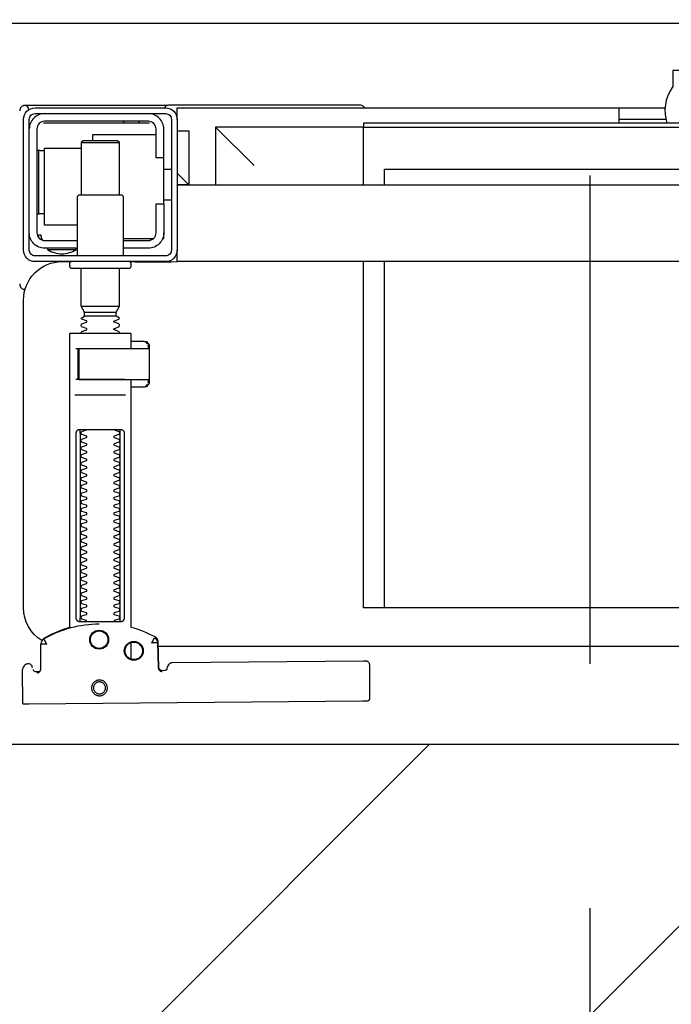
# Model space of a CAD drawing. Header units: millimetres. Extents: x 42924 to 92944, y -369470 to -179866.
# Tile 190 of 256: x 60855 to 60872, y -184030 to -184004. Entities that reach past the tile are written whole.
import ezdxf

# ---------------------------------------------------------------- set-up
doc = ezdxf.new("R2010")
doc.units = ezdxf.units.MM
doc.linetypes.add('HIDDEN', pattern=[9.525, 6.35, -3.175])
doc.layers.get('0').update_dxf_attribs({"color": 8})
for name, color, linetype in [('!! 0_Istn-cienka', 8, 'Continuous'), ('!! 1_hatch projektowane ściany', 8, 'Continuous'), ('!! 1_PROJ Sciany', 8, 'Continuous'), ('!! 1_zabudowa GK', 8, 'Continuous')]:
    doc.layers.add(name, color=color, linetype=linetype)
doc.layers.add('!!_@ wypos sanit nd', color=8, linetype='Continuous', plot=False)
doc.layers.add('E_SAP_ZASIĘG', color=150, linetype='Continuous', plot=False)

# ---------------------------------------------------------------- blocks, each defined once
blk = doc.blocks.new('A$C4ebe9e89')
for points in [[(0.19864, 0.1647), (0.11173, 0.16387)], [(0.20013, 0.1647), (0.20026, 0.15571)], [(0.1651, 0.14871), (0.16492, 0.1553), (0.1649, 0.15547), (0.16485, 0.15563), (0.16478, 0.15579), (0.16468, 0.15592), (0.16455, 0.15604), (0.16441, 0.15614), (0.16425, 0.15621), (0.16409, 0.15626), (0.16391, 0.15627)], [(0.19757, 0.15573), (0.19749, 0.15586), (0.19739, 0.15598), (0.19727, 0.15608), (0.19713, 0.15617), (0.19698, 0.15623), (0.19683, 0.15626), (0.19667, 0.15627), (0.19577, 0.15626)], [(0.16386, 0.15607), (0.16409, 0.15602), (0.16425, 0.15596), (0.1644, 0.15586), (0.16453, 0.15574), (0.16463, 0.1556), (0.16471, 0.15544), (0.16476, 0.15527), (0.16478, 0.1551), (0.16496, 0.14854), (0.16497, 0.14842), (0.16498, 0.14832), (0.16501, 0.14822), (0.16503, 0.14812), (0.16507, 0.14802), (0.16511, 0.14793), (0.16516, 0.14784), (0.16521, 0.14775), (0.16528, 0.14767), (0.16535, 0.14758), (0.16542, 0.14751), (0.1655, 0.14744), (0.16558, 0.14737), (0.16567, 0.14731), (0.16576, 0.14726), (0.16651, 0.14688), (0.16727, 0.14651), (0.16803, 0.14617), (0.16881, 0.14585), (0.1696, 0.14555), (0.17039, 0.14527), (0.17119, 0.14502), (0.172, 0.14478), (0.172, 0.08032)], [(0.172, 0.15305), (0.172, 0.14874)], [(0.16493, 0.14968), (-0.16477, 0.14968)], [(0.17483, 0.14232), (0.17483, 0.09432)], [(0.18523, 0.09432), (0.18523, 0.14232)], [(-0.11847, 0.04968), (-0.11847, 0.13968), (0.11153, 0.13968), (0.11153, 0.04968)], [(0.10602, 0.13968), (0.10602, 0.04968)], [(0.16811, 0.08203), (0.16776, 0.08162), (0.16776, 0.08196), (0.16779, 0.08207), (0.16786, 0.08214), (0.16797, 0.08218), (0.1681, 0.08219), (0.16822, 0.08219), (0.16842, 0.08221), (0.16887, 0.08232), (0.172, 0.08232)], [(0.16848, 0.08224), (0.16856, 0.0823), (0.16876, 0.08232)], [(0.18662, 0.08432), (0.17345, 0.08432)], [(0.16732, 0.08028), (0.16732, 0.08144), (0.16736, 0.08156), (0.16746, 0.08164), (0.16767, 0.08169)], [(0.16751, 0.08053), (0.16754, 0.08079), (0.16766, 0.08132)], [(0.17371, 0.08032), (0.18481, 0.08032), (0.18637, 0.08032)], [(0.16767, 0.07094), (0.16756, 0.07096), (0.16746, 0.07099), (0.16737, 0.07106), (0.16732, 0.0712), (0.16732, 0.07235)], [(0.16766, 0.07131), (0.16754, 0.07185), (0.16751, 0.0721)], [(0.18558, 0.07232), (0.18637, 0.07232)], [(0.172, 0.07032), (0.16887, 0.07032), (0.16842, 0.07042), (0.16831, 0.07044), (0.1682, 0.07044), (0.16806, 0.07045), (0.16795, 0.07046), (0.16783, 0.07052), (0.16776, 0.07067), (0.16776, 0.07101), (0.16811, 0.07061)], [(0.16876, 0.07032), (0.16866, 0.07032), (0.16848, 0.0704)], [(0.1759, 0.06388), (0.1841, 0.06388)], [(0.1841, 0.06282), (0.1759, 0.06282)], [(0.185, 0.06126), (0.175, 0.06126)], [(0.19963, 0.05696), (0.19976, 0.05695), (0.19988, 0.05692), (0.20001, 0.05688)], [(-0.16, 0.04668), (-0.16, 0.04968), (0.16, 0.04968), (0.16, 0.04668)], [(0.16, 0.03368), (0.16, 0.04568)], [(0.174, 0.04368), (0.16618, 0.04368)], [(0.167, 0.04412), (0.16693, 0.04403), (0.16687, 0.04393), (0.16681, 0.04381), (0.16675, 0.04368)], [(0.19499, 0.04412), (0.19506, 0.04404), (0.19512, 0.04395), (0.19517, 0.04385), (0.19521, 0.04376), (0.19525, 0.04365), (0.19528, 0.04355), (0.19531, 0.04344), (0.19533, 0.04333), (0.19535, 0.04322), (0.19537, 0.04311), (0.19538, 0.04301), (0.19539, 0.04291), (0.19538, 0.04281), (0.19547, 0.04278), (0.19557, 0.04278), (0.19568, 0.04278), (0.19578, 0.04278), (0.19589, 0.04278), (0.19613, 0.04278), (0.19616, 0.04288), (0.19615, 0.04299), (0.19613, 0.04311), (0.19609, 0.04324), (0.19605, 0.04336), (0.19594, 0.04357)], [(0.1635, 0.03468), (0.1635, 0.04218)], [(0.186, 0.04018), (0.1945, 0.04018), (0.1945, 0.02018), (0.185, 0.02018)], [(0.19591, 0.03729), (0.19602, 0.03729), (0.19616, 0.03729), (0.19632, 0.03729), (0.1965, 0.03729)], [(0.1615, 0.03368), (0.1635, 0.03368)], [(0.175, 0.03238), (0.175, 0.01872), (0.1755, 0.01822), (0.1845, 0.01822), (0.185, 0.01872), (0.185, 0.03238)], [(0.16, 0.02668), (0.157, 0.02968), (0.16, 0.02968), (-0.16, 0.02968), (-0.157, 0.02968), (-0.16, 0.02668)], [(0.10602, 0.02968), (0.10602, 0.0256), (-0.11847, 0.0256)], [(0.11153, 0.02968), (0.11153, 0.01468), (0.15, 0.01468)], [(0.14, 0.02468), (0.15, 0.01468), (0.15, 0.02968)], [(0.16, 0.01568), (0.157, 0.01568), (0.157, 0.02968)], [(0.1615, 0.02568), (0.1635, 0.02568)], [(0.1965, 0.02067), (0.19632, 0.02067), (0.19616, 0.02067), (0.19602, 0.02067), (0.19591, 0.02067)], [(0.1655, 0.01668), (0.182, 0.01668), (0.182, 0.01822)], [(0.185, 0.01872), (0.175, 0.01872)], [(0.045, 0.01368), (0.045, 0.00968)], [(0.16722, 0.01368), (0.19467, 0.01368), (0.19478, 0.01368)], [(0.17, 0.01318), (0.17, 0.01368)], [(0.174, 0.01318), (0.174, 0.01368)], [(0.03283, 0.01268), (0.045, 0.01268)], [(0.16, 0.01268), (0.16, 0.00968), (0.03305, 0.00968)]]:
    blk.add_lwpolyline(points)
for points in [[(0.16424, 0.15596), (0.16327, 0.15595), (0.16304, 0.15592), (0.16283, 0.15584), (0.16262, 0.15571), (0.16265, 0.15575), (0.16259, 0.15555), (0.16257, 0.15535, -0.157432), (0.16238, 0.15476), (0.1621, 0.15436, -0.241147), (0.16129, 0.15393), (0.1115, 0.15346), (0.11134, 0.15345), (0.11119, 0.15345), (0.11107, 0.15345), (0.11094, 0.15346), (0.11078, 0.15348), (0.11062, 0.15353), (0.11047, 0.15361), (0.11033, 0.15371), (0.11022, 0.15383), (0.11012, 0.15397), (0.11005, 0.15412), (0.11001, 0.15428), (0.11, 0.15445), (0.10995, 0.16345), (0.11023, 0.16384)], [(0.19647, 0.15658), (0.19626, 0.15656), (0.19605, 0.15648), (0.19585, 0.15635), (0.19566, 0.15614, 0.132231), (0.19551, 0.15564), (0.19546, 0.14909)], [(0.19768, 0.15528, 0.415336), (0.19869, 0.15429)], [(0.19885, 0.1543), (0.19898, 0.1543), (0.19913, 0.15431), (0.19927, 0.15434), (0.19941, 0.1544), (0.19953, 0.15447), (0.19965, 0.15456), (0.19975, 0.15466), (0.20007, 0.15512, 0.158481), (0.20026, 0.15571)], [(0.18031, 0.14393, 0.125713), (0.19466, 0.14774, 0.121439), (0.19519, 0.14823, -0.262119), (0.2, 0.13968), (0.2, 0.05968, -0.414214), (0.19, 0.04968), (0.18752, 0.04968, 0.405519), (0.188, 0.05018), (0.188, 0.05088, 0.414214), (0.1875, 0.05138), (0.1725, 0.05138, 0.414214), (0.172, 0.05088), (0.172, 0.05018, 0.405519), (0.17249, 0.04968, 0.001664), (0.15993, 0.04968)], [(0.172, 0.07232), (0.172, 0.06852, 0.414214), (0.1722, 0.06832), (0.18462, 0.06832), (0.1878, 0.06832, 0.414214), (0.188, 0.06852), (0.188, 0.14485), (0.18885, 0.1451), (0.18969, 0.14537), (0.19052, 0.14568), (0.19134, 0.146), (0.19215, 0.14635), (0.19295, 0.14672), (0.19374, 0.14712), (0.19456, 0.14756), (0.19465, 0.14762), (0.19473, 0.14768), (0.19481, 0.14775), (0.19488, 0.14782), (0.19495, 0.1479), (0.19502, 0.14799)], [(0.17647, 0.09332, 0.182836), (0.17637, 0.09341), (0.17515, 0.09381, 0.050055), (0.175, 0.09408), (0.175, 0.09436, 0.050055), (0.17515, 0.09462), (0.17637, 0.09503, 0.719897), (0.17637, 0.09541), (0.17515, 0.09581, 0.050055), (0.175, 0.09608), (0.175, 0.09636, 0.050055), (0.17515, 0.09662), (0.17637, 0.09703, 0.719897), (0.17637, 0.09741), (0.17515, 0.09781, 0.050055), (0.175, 0.09808), (0.175, 0.09836, 0.050055), (0.17515, 0.09862), (0.17637, 0.09903, 0.719897), (0.17637, 0.09941), (0.17515, 0.09981, 0.050055), (0.175, 0.10008), (0.175, 0.10036, 0.050055), (0.17515, 0.10062), (0.17637, 0.10103, 0.719897), (0.17637, 0.10141), (0.17515, 0.10181, 0.050055), (0.175, 0.10208), (0.175, 0.10236, 0.050055), (0.17515, 0.10262), (0.17637, 0.10303, 0.719897), (0.17637, 0.10341), (0.17515, 0.10381, 0.050055), (0.175, 0.10408), (0.175, 0.10436, 0.050055), (0.17515, 0.10462), (0.17637, 0.10503, 0.719897), (0.17637, 0.10541), (0.17515, 0.10581, 0.050055), (0.175, 0.10608), (0.175, 0.10636, 0.050055), (0.17515, 0.10662), (0.17637, 0.10703, 0.719897), (0.17637, 0.10741), (0.17515, 0.10781, 0.050055), (0.175, 0.10808), (0.175, 0.10836, 0.050055), (0.17515, 0.10862), (0.17637, 0.10903, 0.719897), (0.17637, 0.10941), (0.17515, 0.10981, 0.050055), (0.175, 0.11008), (0.175, 0.11036, 0.050055), (0.17515, 0.11062), (0.17637, 0.11103, 0.719897), (0.17637, 0.11141), (0.17515, 0.11181, 0.050055), (0.175, 0.11208), (0.175, 0.11236, 0.050055), (0.17515, 0.11262), (0.17637, 0.11303, 0.719897), (0.17637, 0.11341), (0.17515, 0.11381, 0.050055), (0.175, 0.11408), (0.175, 0.11436, 0.050055), (0.17515, 0.11462), (0.17637, 0.11503, 0.719897), (0.17637, 0.11541), (0.17515, 0.11581, 0.050055), (0.175, 0.11608), (0.175, 0.11636, 0.050055), (0.17515, 0.11662), (0.17637, 0.11703, 0.719897), (0.17637, 0.11741), (0.17515, 0.11781, 0.050055), (0.175, 0.11808), (0.175, 0.11836, 0.050055), (0.17515, 0.11862), (0.17637, 0.11903, 0.719897), (0.17637, 0.11941), (0.17515, 0.11981, 0.050055), (0.175, 0.12008), (0.175, 0.12036, 0.050055), (0.17515, 0.12062), (0.17637, 0.12103, 0.719897), (0.17637, 0.12141), (0.17515, 0.12181, 0.050055), (0.175, 0.12208), (0.175, 0.12236, 0.050055), (0.17515, 0.12262), (0.17637, 0.12303, 0.719897), (0.17637, 0.12341), (0.17515, 0.12381, 0.050055), (0.175, 0.12408), (0.175, 0.12436, 0.050055), (0.17515, 0.12462), (0.17637, 0.12503, 0.719897), (0.17637, 0.12541), (0.17515, 0.12581, 0.050055), (0.175, 0.12608), (0.175, 0.12636, 0.050055), (0.17515, 0.12662), (0.17637, 0.12703, 0.719897), (0.17637, 0.12741), (0.17515, 0.12781, 0.050055), (0.175, 0.12808), (0.175, 0.12836, 0.050055), (0.17515, 0.12862), (0.17637, 0.12903, 0.719897), (0.17637, 0.12941), (0.17515, 0.12981, 0.050055), (0.175, 0.13008), (0.175, 0.13036, 0.050055), (0.17515, 0.13062), (0.17637, 0.13103, 0.719897), (0.17637, 0.13141), (0.17515, 0.13181, 0.050055), (0.175, 0.13208), (0.175, 0.13236, 0.050055), (0.17515, 0.13262), (0.17637, 0.13303, 0.719897), (0.17637, 0.13341), (0.17515, 0.13381, 0.050055), (0.175, 0.13408), (0.175, 0.13436, 0.050055), (0.17515, 0.13462), (0.17637, 0.13503, 0.719897), (0.17637, 0.13541), (0.17515, 0.13581, 0.050055), (0.175, 0.13608), (0.175, 0.13636, 0.050055), (0.17515, 0.13662), (0.17637, 0.13703, 0.719897), (0.17637, 0.13741), (0.17515, 0.13781, 0.050055), (0.175, 0.13808), (0.175, 0.13836, 0.050055), (0.17515, 0.13862), (0.17637, 0.13903, 0.719897), (0.17637, 0.13941), (0.17515, 0.13981, 0.050055), (0.175, 0.14008), (0.175, 0.14036, 0.050055), (0.17515, 0.14062), (0.17637, 0.14103, 0.719897), (0.17637, 0.14141), (0.17515, 0.14181, 0.050055), (0.175, 0.14208), (0.175, 0.14236, 0.050055), (0.17515, 0.14262), (0.17637, 0.14303, 0.474594), (0.17647, 0.14332)], [(0.18353, 0.14332, 0.474594), (0.18364, 0.14303), (0.18486, 0.14262, 0.050055), (0.185, 0.14236), (0.185, 0.14208, 0.050055), (0.18486, 0.14181), (0.18364, 0.14141, 0.719897), (0.18364, 0.14103), (0.18486, 0.14062, 0.050055), (0.185, 0.14036), (0.185, 0.14008, 0.050055), (0.18486, 0.13981), (0.18364, 0.13941, 0.719897), (0.18364, 0.13903), (0.18486, 0.13862, 0.050055), (0.185, 0.13836), (0.185, 0.13808, 0.050055), (0.18486, 0.13781), (0.18364, 0.13741, 0.719897), (0.18364, 0.13703), (0.18486, 0.13662, 0.050055), (0.185, 0.13636), (0.185, 0.13608, 0.050055), (0.18486, 0.13581), (0.18364, 0.13541, 0.719897), (0.18364, 0.13503), (0.18486, 0.13462, 0.050055), (0.185, 0.13436), (0.185, 0.13408, 0.050055), (0.18486, 0.13381), (0.18364, 0.13341, 0.719897), (0.18364, 0.13303), (0.18486, 0.13262, 0.050055), (0.185, 0.13236), (0.185, 0.13208, 0.050055), (0.18486, 0.13181), (0.18364, 0.13141, 0.719897), (0.18364, 0.13103), (0.18486, 0.13062, 0.050055), (0.185, 0.13036), (0.185, 0.13008, 0.050055), (0.18486, 0.12981), (0.18364, 0.12941, 0.719897), (0.18364, 0.12903), (0.18486, 0.12862, 0.050055), (0.185, 0.12836), (0.185, 0.12808, 0.050055), (0.18486, 0.12781), (0.18364, 0.12741, 0.719897), (0.18364, 0.12703), (0.18486, 0.12662, 0.050055), (0.185, 0.12636), (0.185, 0.12608, 0.050055), (0.18486, 0.12581), (0.18364, 0.12541, 0.719897), (0.18364, 0.12503), (0.18486, 0.12462, 0.050055), (0.185, 0.12436), (0.185, 0.12408, 0.050055), (0.18486, 0.12381), (0.18364, 0.12341, 0.719897), (0.18364, 0.12303), (0.18486, 0.12262, 0.050055), (0.185, 0.12236), (0.185, 0.12208, 0.050055), (0.18486, 0.12181), (0.18364, 0.12141, 0.719897), (0.18364, 0.12103), (0.18486, 0.12062, 0.050055), (0.185, 0.12036), (0.185, 0.12008, 0.050055), (0.18486, 0.11981), (0.18364, 0.11941, 0.719897), (0.18364, 0.11903), (0.18486, 0.11862, 0.050055), (0.185, 0.11836), (0.185, 0.11808, 0.050055), (0.18486, 0.11781), (0.18364, 0.11741, 0.719897), (0.18364, 0.11703), (0.18486, 0.11662, 0.050055), (0.185, 0.11636), (0.185, 0.11608, 0.050055), (0.18486, 0.11581), (0.18364, 0.11541, 0.719897), (0.18364, 0.11503), (0.18486, 0.11462, 0.050055), (0.185, 0.11436), (0.185, 0.11408, 0.050055), (0.18486, 0.11381), (0.18364, 0.11341, 0.719897), (0.18364, 0.11303), (0.18486, 0.11262, 0.050055), (0.185, 0.11236), (0.185, 0.11208, 0.050055), (0.18486, 0.11181), (0.18364, 0.11141, 0.719897), (0.18364, 0.11103), (0.18486, 0.11062, 0.050055), (0.185, 0.11036), (0.185, 0.11008, 0.050055), (0.18486, 0.10981), (0.18364, 0.10941, 0.719897), (0.18364, 0.10903), (0.18486, 0.10862, 0.050055), (0.185, 0.10836), (0.185, 0.10808, 0.050055), (0.18486, 0.10781), (0.18364, 0.10741, 0.719897), (0.18364, 0.10703), (0.18486, 0.10662, 0.050055), (0.185, 0.10636), (0.185, 0.10608, 0.050055), (0.18486, 0.10581), (0.18364, 0.10541, 0.719897), (0.18364, 0.10503), (0.18486, 0.10462, 0.050055), (0.185, 0.10436), (0.185, 0.10408, 0.050055), (0.18486, 0.10381), (0.18364, 0.10341, 0.719897), (0.18364, 0.10303), (0.18486, 0.10262, 0.050055), (0.185, 0.10236), (0.185, 0.10208, 0.050055), (0.18486, 0.10181), (0.18364, 0.10141, 0.719897), (0.18364, 0.10103), (0.18486, 0.10062, 0.050055), (0.185, 0.10036), (0.185, 0.10008, 0.050055), (0.18486, 0.09981), (0.18364, 0.09941, 0.719897), (0.18364, 0.09903), (0.18486, 0.09862, 0.050055), (0.185, 0.09836), (0.185, 0.09808, 0.050055), (0.18486, 0.09781), (0.18364, 0.09741, 0.719897), (0.18364, 0.09703), (0.18486, 0.09662, 0.050055), (0.185, 0.09636), (0.185, 0.09608, 0.050055), (0.18486, 0.09581), (0.18364, 0.09541, 0.719897), (0.18364, 0.09503), (0.18486, 0.09462, 0.050055), (0.185, 0.09436), (0.185, 0.09408, 0.050055), (0.18486, 0.09381), (0.18364, 0.09341, 0.182836), (0.18353, 0.09332)], [(0.18575, 0.07252), (0.18575, 0.08011), (0.18572, 0.08022), (0.18564, 0.08029), (0.18555, 0.08032), (0.18565, 0.0803), (0.18573, 0.08024), (0.18577, 0.08014), (0.18577, 0.07252), (0.18574, 0.07241), (0.18567, 0.07234), (0.18547, 0.07232), (0.18558, 0.07237), (0.18564, 0.07252), (0.18564, 0.08012), (0.18557, 0.08027), (0.18547, 0.08032), (0.16743, 0.08032, 0.414214), (0.16723, 0.08012), (0.16723, 0.07252, 0.414214), (0.16743, 0.07232), (0.18547, 0.07232)], [(0.18556, 0.07232, 0.414213), (0.18576, 0.07252), (0.18575, 0.08011), (0.18575, 0.07252), (0.18572, 0.07241), (0.18565, 0.07234), (0.18555, 0.07232)], [(0.175, 0.06836), (0.175, 0.06812, -0.050055), (0.17515, 0.06786), (0.17636, 0.06745, -0.719897), (0.17636, 0.06707), (0.17515, 0.06666, -0.050055), (0.175, 0.0664), (0.175, 0.06612, -0.050055), (0.17515, 0.06586), (0.17636, 0.06545, -0.719897), (0.17636, 0.06507), (0.17515, 0.06466, -0.050055), (0.175, 0.0644), (0.1759, 0.06388), (0.1759, 0.06282), (0.175, 0.06126), (0.175, 0.05138)], [(0.185, 0.06836), (0.185, 0.06812, 0.050055), (0.18486, 0.06786), (0.18364, 0.06745, 0.719897), (0.18364, 0.06707), (0.18486, 0.06666, 0.050055), (0.185, 0.0664), (0.185, 0.06612, 0.050055), (0.18486, 0.06586), (0.18364, 0.06545, 0.719897), (0.18364, 0.06507), (0.18486, 0.06466, 0.050055), (0.185, 0.0644), (0.1841, 0.06388), (0.1841, 0.06282), (0.185, 0.06126), (0.185, 0.05138)], [(0.20011, 0.05684, 0.126559), (0.19962, 0.05693)], [(0.20099, 0.05547, 0.198909), (0.20055, 0.05654, 0.091301), (0.20011, 0.05684)], [(0.16379, 0.04368), (0.1635, 0.04368), (0.1635, 0.04218, -0.414214), (0.1675, 0.04618), (0.174, 0.04618)], [(0.174, 0.04818), (0.174, 0.03288, 0.414214), (0.1745, 0.03238), (0.1855, 0.03238, 0.414214), (0.186, 0.03288), (0.186, 0.04818)], [(0.19375, 0.04656, 0.119096), (0.19, 0.04764, 0.119096), (0.18625, 0.04656)], [(0.19375, 0.04618), (0.19375, 0.04656), (0.18625, 0.04656), (0.18625, 0.04618), (0.1945, 0.04618, -0.414214), (0.1985, 0.04218)], [(0.174, 0.04418), (0.1675, 0.04418, 0.414214), (0.1655, 0.04218), (0.1655, 0.03468), (0.1635, 0.03468), (0.1635, 0.01518, 0.414214), (0.1675, 0.01118)], [(0.1635, 0.02268), (0.1655, 0.02268), (0.1655, 0.01518, 0.414214), (0.1675, 0.01318), (0.1945, 0.01318, 0.414214), (0.1965, 0.01518), (0.1965, 0.04218, 0.414214), (0.1945, 0.04418), (0.186, 0.04418)], [(0.1945, 0.03721), (0.19515, 0.03722), (0.19542, 0.03722), (0.1956, 0.03722), (0.19567, 0.03722, 0.116465), (0.19589, 0.03728), (0.19601, 0.03733), (0.19601, 0.02063), (0.19589, 0.02068, 0.116465), (0.19567, 0.02074), (0.19542, 0.02074), (0.19515, 0.02074), (0.1945, 0.02075)], [(-0.04, 0.01368), (-0.03255, 0.01368, 0.236962), (-0.03118, 0.00443, -0.154353), (-0.031, 0.00386), (-0.031, 0), (0.031, 0), (0.031, 0.00386, -0.154353), (0.03118, 0.00443, 0.236962), (0.03256, 0.01368), (0.04, 0.01368)], [(0.1945, 0.01118, 0.414214), (0.1985, 0.01518)], [(0.20011, 0.00912, 0.091301), (0.20055, 0.00942, 0.198909), (0.20099, 0.01048)], [(0.11124, 0.00968), (0.11142, 0.00944), (0.11165, 0.00925), (0.11192, 0.0091), (0.1122, 0.00901), (0.1125, 0.00898), (0.1623, 0.00898, 0.326231), (0.16325, 0.00968)], [(0.1987, 0.01002, 0.000114), (0.1987, 0.01002, 0.517015), (0.20003, 0.00909), (0.19993, 0.00905), (0.19983, 0.00903), (0.19971, 0.009), (0.19958, 0.00899), (0.19948, 0.00899), (0.19903, 0.00899), (0.19841, 0.00899), (0.19771, 0.00899), (0.16428, 0.00899), (0.16393, 0.00899), (0.16357, 0.00899), (0.16323, 0.00899), (0.16294, 0.00899), (0.16269, 0.00899), (0.16249, 0.00899), (0.16237, 0.00899)]]:
    blk.add_lwpolyline(points, format="xyb")
for points in [[(0.18024, 0.15848), (0.18044, 0.15849), (0.18064, 0.15852), (0.18084, 0.15857), (0.18103, 0.15864), (0.18121, 0.15873), (0.18138, 0.15883), (0.18154, 0.15895), (0.18168, 0.15909), (0.18182, 0.15924), (0.18194, 0.1594), (0.18204, 0.15958), (0.18212, 0.15976), (0.18219, 0.15995), (0.18224, 0.16014), (0.18226, 0.16034), (0.18227, 0.16054), (0.18226, 0.16075), (0.18223, 0.16094), (0.18218, 0.16114), (0.18211, 0.16133), (0.18202, 0.16151), (0.18191, 0.16168), (0.18179, 0.16184), (0.18166, 0.16199), (0.18151, 0.16212), (0.18134, 0.16224), (0.18117, 0.16234), (0.18099, 0.16242), (0.1808, 0.16249), (0.1806, 0.16254), (0.1804, 0.16256), (0.1802, 0.16257), (0.18, 0.16256), (0.1798, 0.16253), (0.17961, 0.16248), (0.17942, 0.16241), (0.17924, 0.16232), (0.17907, 0.16222), (0.17891, 0.1621), (0.17876, 0.16196), (0.17863, 0.16181), (0.17851, 0.16165), (0.17841, 0.16147), (0.17832, 0.16129), (0.17826, 0.1611), (0.17821, 0.1609), (0.17818, 0.16071), (0.17818, 0.1605), (0.17819, 0.1603), (0.17822, 0.16011), (0.17827, 0.15991), (0.17834, 0.15972), (0.17843, 0.15954), (0.17853, 0.15937), (0.17865, 0.15921), (0.17879, 0.15906), (0.17894, 0.15893), (0.1791, 0.15881), (0.17928, 0.15871), (0.17946, 0.15863), (0.17965, 0.15856), (0.17984, 0.15851), (0.18004, 0.15849)], [(0.18024, 0.15897), (0.18039, 0.15898), (0.18054, 0.159), (0.18068, 0.15904), (0.18083, 0.15909), (0.18096, 0.15916), (0.18109, 0.15924), (0.18121, 0.15933), (0.18133, 0.15943), (0.18143, 0.15955), (0.18152, 0.15967), (0.18159, 0.1598), (0.18166, 0.15994), (0.18171, 0.16008), (0.18174, 0.16023), (0.18176, 0.16038), (0.18177, 0.16053), (0.18176, 0.16068), (0.18174, 0.16084), (0.1817, 0.16098), (0.18165, 0.16113), (0.18158, 0.16126), (0.1815, 0.16139), (0.18141, 0.16151), (0.1813, 0.16162), (0.18119, 0.16173), (0.18107, 0.16182), (0.18094, 0.16189), (0.1808, 0.16196), (0.18066, 0.16201), (0.18051, 0.16204), (0.18036, 0.16206), (0.18021, 0.16207), (0.18005, 0.16206), (0.1799, 0.16204), (0.17976, 0.162), (0.17961, 0.16194), (0.17948, 0.16188), (0.17935, 0.1618), (0.17923, 0.16171), (0.17911, 0.1616), (0.17901, 0.16149), (0.17892, 0.16137), (0.17885, 0.16124), (0.17878, 0.1611), (0.17873, 0.16095), (0.1787, 0.16081), (0.17868, 0.16066), (0.17867, 0.1605), (0.17868, 0.16035), (0.1787, 0.1602), (0.17874, 0.16005), (0.17879, 0.15991), (0.17886, 0.15977), (0.17894, 0.15964), (0.17903, 0.15952), (0.17914, 0.15941), (0.17925, 0.15931), (0.17937, 0.15922), (0.1795, 0.15914), (0.17964, 0.15908), (0.17978, 0.15903), (0.17993, 0.159), (0.18008, 0.15897)], [(0.16587, 0.14754), (0.16582, 0.14756), (0.16577, 0.1476), (0.16573, 0.14763), (0.16568, 0.14767), (0.16563, 0.14771), (0.16558, 0.14776), (0.16553, 0.14781), (0.16549, 0.14786), (0.16544, 0.14791), (0.1654, 0.14797), (0.16536, 0.14803), (0.16533, 0.14809), (0.16529, 0.14815), (0.16526, 0.14821), (0.16524, 0.14828), (0.16521, 0.14834), (0.16519, 0.14841), (0.16517, 0.14847), (0.16516, 0.14854), (0.16515, 0.1486), (0.16514, 0.14866), (0.16513, 0.14872), (0.16513, 0.14877), (0.16518, 0.14879), (0.16643, 0.14884), (0.16648, 0.14884), (0.16654, 0.14884), (0.16659, 0.14886), (0.16664, 0.14883), (0.16661, 0.14879), (0.16658, 0.14874), (0.16656, 0.14869), (0.16653, 0.14863), (0.16594, 0.14754)], [(0.18533, 0.14332), (0.18542, 0.14331), (0.1855, 0.1433), (0.18559, 0.14329), (0.18567, 0.14326), (0.18575, 0.14323), (0.18583, 0.14319), (0.18591, 0.14314), (0.18598, 0.14308), (0.18604, 0.14302), (0.1861, 0.14294), (0.18615, 0.14286), (0.18619, 0.14276), (0.18623, 0.14266), (0.18626, 0.14255), (0.18627, 0.14243), (0.18628, 0.14232), (0.18628, 0.09432), (0.18627, 0.0942), (0.18626, 0.09409), (0.18623, 0.09398), (0.18619, 0.09387), (0.18615, 0.09378), (0.1861, 0.09369), (0.18604, 0.09362), (0.18598, 0.09355), (0.18591, 0.09349), (0.18583, 0.09344), (0.18575, 0.0934), (0.18567, 0.09337), (0.18559, 0.09335), (0.1855, 0.09333), (0.18542, 0.09332), (0.18533, 0.09332), (0.17475, 0.09332), (0.17466, 0.09332), (0.17457, 0.09333), (0.17449, 0.09335), (0.1744, 0.09337), (0.17432, 0.0934), (0.17424, 0.09344), (0.17416, 0.09349), (0.17409, 0.09355), (0.17403, 0.09362), (0.17397, 0.09369), (0.17392, 0.09378), (0.17387, 0.09387), (0.17384, 0.09398), (0.17381, 0.09409), (0.17379, 0.0942), (0.17379, 0.09432), (0.17379, 0.14232), (0.17379, 0.14243), (0.17381, 0.14255), (0.17384, 0.14266), (0.17387, 0.14276), (0.17392, 0.14286), (0.17397, 0.14294), (0.17403, 0.14302), (0.17409, 0.14308), (0.17416, 0.14314), (0.17424, 0.14319), (0.17432, 0.14323), (0.1744, 0.14326), (0.17449, 0.14329), (0.17457, 0.1433), (0.17466, 0.14331), (0.17475, 0.14332)], [(-0.11847, 0.01368), (0.11153, 0.01368), (0.11153, 0.01468), (-0.11847, 0.01468)]]:
    blk.add_lwpolyline(points, close=True)
for points in [[(0.19546, 0.14908), (0.19546, 0.14908), (0.19546, 0.14908), (0.19546, 0.14909), (0.19546, 0.14909), (0.19546, 0.14909), (0.19546, 0.14909), (0.19546, 0.14909), (0.19546, 0.14909), (0.19546, 0.14909), (0.19546, 0.14909), (0.19546, 0.14909), (0.19546, 0.14909), (0.19546, 0.14909), (0.19546, 0.14909), (0.19546, 0.14909), (0.19546, 0.14909), (0.19546, 0.14909), (0.19546, 0.14909), (0.19546, 0.14909), (0.19546, 0.14908), (0.19546, 0.14908), (0.19546, 0.14908), (0.19546, 0.14908), (0.19546, 0.14908), (0.19546, 0.14908), (0.19546, 0.14908), (0.19546, 0.14908), (0.19546, 0.14908), (0.19546, 0.14908), (0.19546, 0.14908), (0.19546, 0.14908), (0.19546, 0.14908), (0.19546, 0.14908), (0.19546, 0.14908), (0.19546, 0.14908), (0.19546, 0.14908), (0.19546, 0.14909), (0.19545, 0.14909), (0.19545, 0.14909), (0.19545, 0.14909), (0.19545, 0.14909), (0.19545, 0.14909), (0.19545, 0.14909), (0.19545, 0.14909), (0.19545, 0.14909), (0.19544, 0.14909), (0.19544, 0.14908), (0.19544, 0.14908), (0.19544, 0.14908), (0.19544, 0.14908), (0.19543, 0.14908), (0.19543, 0.14908), (0.19543, 0.14908), (0.19543, 0.14908), (0.19543, 0.14908), (0.19543, 0.14908), (0.19543, 0.14908), (0.19542, 0.14908), (0.19542, 0.14908), (0.19542, 0.14908), (0.19542, 0.14908), (0.19542, 0.14908), (0.19541, 0.14908), (0.19541, 0.14908), (0.19541, 0.14908), (0.19541, 0.14908), (0.19541, 0.14908), (0.1954, 0.14908), (0.1954, 0.14908), (0.1954, 0.14908), (0.19539, 0.14908), (0.19539, 0.14908), (0.19538, 0.14909), (0.19537, 0.14909), (0.19537, 0.14909), (0.19536, 0.14909), (0.19536, 0.14909), (0.19536, 0.14909), (0.19535, 0.14909), (0.19535, 0.14909), (0.19534, 0.14909), (0.19534, 0.14909), (0.19533, 0.14909), (0.19533, 0.14909), (0.19532, 0.14909), (0.19531, 0.14909), (0.19531, 0.14909), (0.1953, 0.14909), (0.19529, 0.14909), (0.19529, 0.14909), (0.19528, 0.14909), (0.19527, 0.14909), (0.19527, 0.14909), (0.19526, 0.14909), (0.19525, 0.14909), (0.19524, 0.14909), (0.19524, 0.14909), (0.19523, 0.14909), (0.19522, 0.14909), (0.19521, 0.14909), (0.1952, 0.14909), (0.19519, 0.14909), (0.19518, 0.14909), (0.19517, 0.14909), (0.19516, 0.14909), (0.19516, 0.14909), (0.19515, 0.14909), (0.19514, 0.14909), (0.19513, 0.14909), (0.19512, 0.14909), (0.19511, 0.14909), (0.1951, 0.14909), (0.19508, 0.14909), (0.19507, 0.14909), (0.19506, 0.14909), (0.19505, 0.14909), (0.19504, 0.14909), (0.19503, 0.14909), (0.19502, 0.14909), (0.19501, 0.14909), (0.195, 0.14909), (0.19499, 0.14909), (0.19497, 0.14909), (0.19496, 0.14909), (0.19495, 0.14909), (0.19494, 0.1491), (0.19493, 0.1491), (0.19491, 0.1491), (0.1949, 0.1491), (0.19489, 0.1491), (0.19488, 0.1491), (0.19486, 0.1491), (0.19485, 0.1491), (0.19484, 0.1491), (0.19483, 0.1491), (0.19481, 0.1491), (0.19469, 0.1491), (0.19464, 0.1491), (0.19459, 0.1491), (0.19456, 0.1491), (0.19453, 0.1491), (0.19451, 0.1491), (0.19448, 0.1491), (0.19446, 0.1491), (0.19443, 0.1491), (0.19441, 0.1491), (0.19438, 0.1491), (0.19435, 0.1491), (0.19433, 0.1491), (0.19431, 0.1491), (0.19428, 0.1491), (0.19427, 0.1491), (0.19426, 0.1491), (0.19423, 0.1491), (0.19422, 0.1491), (0.19421, 0.1491), (0.1942, 0.1491), (0.19418, 0.1491), (0.19418, 0.1491), (0.19417, 0.1491), (0.19417, 0.1491), (0.19416, 0.1491), (0.19416, 0.1491), (0.19415, 0.14911), (0.19414, 0.14911), (0.19414, 0.14911), (0.19413, 0.14911), (0.19413, 0.14911), (0.19412, 0.14911), (0.19412, 0.14911), (0.19412, 0.14911), (0.19411, 0.14911), (0.19411, 0.1491), (0.1941, 0.1491), (0.1941, 0.1491), (0.1941, 0.1491), (0.19409, 0.1491), (0.19409, 0.1491), (0.19409, 0.1491), (0.19409, 0.1491), (0.19408, 0.1491), (0.19408, 0.1491), (0.19408, 0.1491), (0.19407, 0.1491), (0.19407, 0.1491), (0.19406, 0.1491), (0.19406, 0.1491), (0.19406, 0.1491), (0.19406, 0.1491), (0.19405, 0.1491), (0.19405, 0.1491), (0.19405, 0.1491), (0.19405, 0.14911), (0.19404, 0.14911), (0.19404, 0.14911), (0.19404, 0.14911), (0.19403, 0.14911), (0.19403, 0.14911), (0.19402, 0.14912), (0.19402, 0.14912), (0.19402, 0.14912), (0.19401, 0.14912), (0.19401, 0.14912), (0.19401, 0.14912), (0.194, 0.14912), (0.194, 0.14912), (0.194, 0.14912), (0.194, 0.14912), (0.194, 0.14912), (0.194, 0.14912), (0.194, 0.14912), (0.19399, 0.14912), (0.19399, 0.14912), (0.19399, 0.14912), (0.19399, 0.14912), (0.19399, 0.14912), (0.19399, 0.14912), (0.19398, 0.14912), (0.19398, 0.14912), (0.19398, 0.14911), (0.19398, 0.14911), (0.19398, 0.14911), (0.19398, 0.14911), (0.19397, 0.14911), (0.19397, 0.14911), (0.19397, 0.1491), (0.19397, 0.1491), (0.19397, 0.1491), (0.19397, 0.1491), (0.19397, 0.1491), (0.19397, 0.14909), (0.19397, 0.14909), (0.19397, 0.14909), (0.19397, 0.14909), (0.19397, 0.14908), (0.19397, 0.14908), (0.19397, 0.14908), (0.19397, 0.14908), (0.19397, 0.14908), (0.19397, 0.14907), (0.19397, 0.14907), (0.19397, 0.14907), (0.19397, 0.14907), (0.19397, 0.14907), (0.19398, 0.14906), (0.19398, 0.14906), (0.19398, 0.14906), (0.19398, 0.14906), (0.19398, 0.14906), (0.19398, 0.14905), (0.19399, 0.14905), (0.19399, 0.14905), (0.19399, 0.14905), (0.194, 0.14904), (0.194, 0.14904), (0.19401, 0.14903), (0.19401, 0.14903), (0.19401, 0.14903), (0.19402, 0.14902), (0.19402, 0.14902), (0.19402, 0.14902), (0.19403, 0.14901), (0.19403, 0.14901), (0.19403, 0.14901), (0.19403, 0.149), (0.19403, 0.149), (0.19403, 0.149), (0.19404, 0.14899), (0.19404, 0.14899), (0.19404, 0.14899), (0.19404, 0.14899), (0.19404, 0.14898), (0.19404, 0.14898), (0.19404, 0.14898), (0.19405, 0.14897), (0.19405, 0.14897), (0.19405, 0.14897), (0.19405, 0.14896), (0.19405, 0.14896), (0.19406, 0.14895), (0.19406, 0.14895), (0.19406, 0.14895), (0.19406, 0.14894), (0.19407, 0.14894), (0.19407, 0.14893), (0.19407, 0.14893), (0.19408, 0.14892), (0.19408, 0.14891), (0.19409, 0.1489), (0.19409, 0.14889), (0.1941, 0.14888), (0.1941, 0.14887), (0.19411, 0.14886), (0.19412, 0.14884), (0.19414, 0.14881), (0.19416, 0.14877), (0.19418, 0.14873), (0.19419, 0.14871), (0.1942, 0.1487), (0.19421, 0.14868), (0.19422, 0.14866), (0.19423, 0.14864), (0.19434, 0.14845), (0.19435, 0.14844), (0.19435, 0.14842), (0.19436, 0.1484), (0.19437, 0.14839), (0.19438, 0.14837), (0.19439, 0.14836), (0.1944, 0.14834), (0.19441, 0.14832), (0.19441, 0.14831), (0.19442, 0.14829), (0.19443, 0.14828), (0.19444, 0.14826), (0.19445, 0.14825), (0.19446, 0.14823), (0.19446, 0.14822), (0.19447, 0.14821), (0.19448, 0.14819), (0.19449, 0.14818), (0.19449, 0.14816), (0.1945, 0.14815), (0.19451, 0.14814), (0.19452, 0.14813), (0.19452, 0.14811), (0.19453, 0.1481), (0.19454, 0.14809), (0.19454, 0.14808), (0.19455, 0.14806), (0.19456, 0.14805), (0.19456, 0.14804), (0.19457, 0.14803), (0.19457, 0.14802), (0.19458, 0.14801), (0.19458, 0.148), (0.19459, 0.14799), (0.1946, 0.14798), (0.1946, 0.14797), (0.19461, 0.14796), (0.19461, 0.14795), (0.19462, 0.14794), (0.19462, 0.14793), (0.19463, 0.14792), (0.19463, 0.14791), (0.19463, 0.1479), (0.19464, 0.1479), (0.19464, 0.14789), (0.19465, 0.14788), (0.19465, 0.14787), (0.19465, 0.14787), (0.19466, 0.14786), (0.19466, 0.14785), (0.19466, 0.14785), (0.19467, 0.14784), (0.19467, 0.14784), (0.19467, 0.14783), (0.19468, 0.14783), (0.19468, 0.14782), (0.19468, 0.14782), (0.19468, 0.14782), (0.19468, 0.14781), (0.19468, 0.14781), (0.19468, 0.14781), (0.19468, 0.14781), (0.19469, 0.14781), (0.19469, 0.1478), (0.19469, 0.1478), (0.19469, 0.1478), (0.19469, 0.1478), (0.19469, 0.1478), (0.19469, 0.1478), (0.19469, 0.1478), (0.19469, 0.14779), (0.19469, 0.14779), (0.19469, 0.14779), (0.19469, 0.14779), (0.19469, 0.14779), (0.19469, 0.14779), (0.19469, 0.14779), (0.19469, 0.14779), (0.19469, 0.14779), (0.19469, 0.14779), (0.19469, 0.14779), (0.19469, 0.14779), (0.19469, 0.14779), (0.19469, 0.14779), (0.19469, 0.14779), (0.19469, 0.14779), (0.19469, 0.14778), (0.19469, 0.14778), (0.19469, 0.14778), (0.19469, 0.14778), (0.19469, 0.14778), (0.19469, 0.14778), (0.19469, 0.14778), (0.19469, 0.14778), (0.19469, 0.14778), (0.19469, 0.14778), (0.19469, 0.14778), (0.19469, 0.14778), (0.19469, 0.14778), (0.19469, 0.14778), (0.19469, 0.14778), (0.19469, 0.14778), (0.19469, 0.14778), (0.19469, 0.14778), (0.19469, 0.14778), (0.19469, 0.14778), (0.19469, 0.14778), (0.19469, 0.14778), (0.19469, 0.14778), (0.19469, 0.14778), (0.1947, 0.14778, 0.269557)], [(0.16, 0.01268), (0.16, 0.04668, -0.414214), (0.163, 0.04968), (0.197, 0.04968, -0.414214), (0.2, 0.04668), (0.2, 0.01268, -0.414214), (0.197, 0.00968), (0.163, 0.00968, -0.414214)], [(0.1985, 0.04668), (0.1985, 0.01268, -0.414214), (0.197, 0.01118), (0.163, 0.01118, -0.414214), (0.1615, 0.01268), (0.1615, 0.04668, -0.414214), (0.163, 0.04818), (0.197, 0.04818, -0.414214)]]:
    blk.add_lwpolyline(points, format="xyb", close=True)
for centre, radius in [((0.17129, 0.1509), 0.00247), ((0.17129, 0.15089), 0.00227), ((0.18031, 0.14798), 0.00247), ((0.18031, 0.14798), 0.00227)]:
    blk.add_circle(centre, radius)
for centre, major_axis, ratio, start_param, end_param in [((0.19863, 0.16469), (0.0015, 0.00001), 0.008666, 0.000034, 1.564556), ((0.11145, 0.16346), (-0.0015, -0.00001), 0.008666, 6.276938, 6.283143), ((0.11173, 0.16385), (0.0015, 0.00001), 0.008666, 1.564549, 3.135353), ((0.16326, 0.15695), (0.00001, -0.001), 0.006244, 0, 0.008667), ((0.19846, 0.15618), (-0.000892, -0.000453), 0.001081, 6.273741, 6.283185), ((0.19868, 0.15529), (-0.001, -0.00001), 0.00236, 6.276941, 6.283185), ((0.19849, 0.1543), (0.000501, 0.000005), 0.008666, 5.12776, 5.491123), ((0.19868, 0.15529), (0.000013, -0.001), 0.403131, 6.273715, 6.283185), ((0.19883, 0.1553), (0.000018, -0.001), 0.702652, 6.271005, 6.283185), ((0.19876, 0.15569), (0.0015, 0.00002), 0.011557, 6.27692, 6.283202), ((0.18031, 0.14443), (0.000005, -0.0005), 0.006244, 0, 0.008667), ((0.17484, 0.14232), (0, 0.001), 0.006244, 0, 1.570796), ((0.18524, 0.14232), (0, -0.001), 0.006244, 3.141593, 4.712389), ((0.17484, 0.09432), (0, -0.001), 0.006244, 4.712389, 6.283185), ((0.18524, 0.09432), (0, -0.001), 0.006244, 4.712389, 6.283185), ((0.16768, 0.08149), (-0.000013, 0.0002), 0.199357, 6.276703, 6.276744), ((0.16768, 0.07114), (-0.000013, -0.0002), 0.199357, 0.006339, 0.00638)]:
    blk.add_ellipse(centre, major_axis=major_axis, ratio=ratio, start_param=start_param, end_param=end_param)

msp = doc.modelspace()

# ---------------------------------------------------------------- hatches: boundary and pattern name
at = {"layer": '!! 1_hatch projektowane ściany'}
h = msp.add_hatch(dxfattribs=at)
h.set_pattern_fill('ANSI31', color=256, scale=2.5)
h.set_pattern_definition([(45, (0, 13698.2005), (-5.61266008, 5.61266008), [])])
h.paths.add_polyline_path([(60824.56735, -184034.8878), (61135.43682, -184034.8878), (61135.43682, -184022.8878), (60824.56735, -184022.8878)])

# ---------------------------------------------------------------- linework, layer by layer
at = {"layer": '!! 0_Istn-cienka', "linetype": 'HIDDEN', "ltscale": 2}
msp.add_lwpolyline([(60869.56735, -183741.3878), (60869.56735, -184271.3878)], dxfattribs=at)
at = {"layer": '!! 1_hatch projektowane ściany'}
msp.add_lwpolyline([(60824.56735, -184034.8878), (61135.43682, -184034.8878), (61135.43682, -184022.8878), (60824.56735, -184022.8878)], close=True, dxfattribs=at)
at = {"layer": '!! 1_PROJ Sciany'}
msp.add_lwpolyline([(61135.43682, -184022.8878), (60824.56735, -184022.8878)], dxfattribs=at)
at = {"layer": '!! 1_zabudowa GK'}
msp.add_lwpolyline([(61135.43682, -184004.1378), (60824.56735, -184004.1378)], dxfattribs=at)
at = {"layer": 'E_SAP_ZASIĘG'}
msp.add_circle((61459.23087, -184571.00094), 600, dxfattribs=at)

# ---------------------------------------------------------------- block references
at = {"layer": '!!_@ wypos sanit nd', "xscale": 100, "yscale": 100, "zscale": 100, "rotation": 180}
msp.add_blockref('A$C4ebe9e89', (60874.83287, -184005.36169), dxfattribs=at)

doc.saveas('drawing.dxf')
